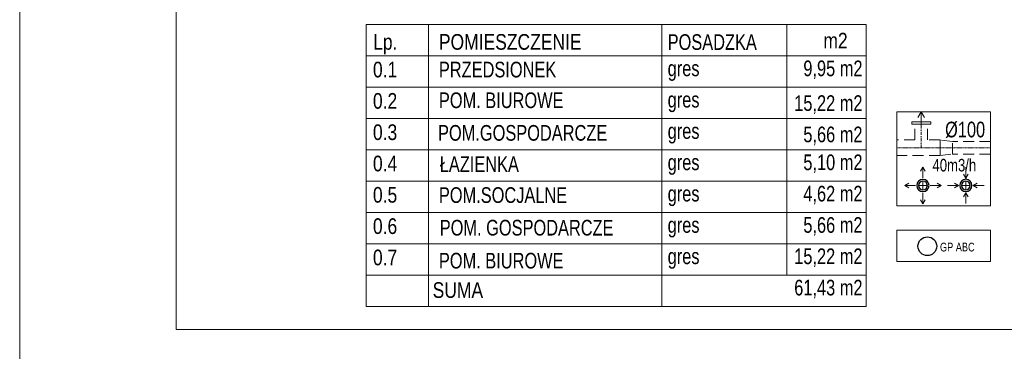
# Model space of a CAD drawing. Header units: inches. Extents: x 0 to 77643, y -44170 to 0.
# Tile 89 of 159: x 71343 to 72130, y -39032 to -38767. Entities that reach past the tile are written whole.
import ezdxf
from ezdxf.enums import TextEntityAlignment as Align

# ---------------------------------------------------------------- set-up
doc = ezdxf.new("R2010")
doc.units = ezdxf.units.IN
doc.header["$MEASUREMENT"] = 0
doc.linetypes.add('DASHDOT', pattern=[1, 0.5, -0.25, 0, -0.25])
doc.linetypes.add('HIDDEN', pattern=[0.375, 0.25, -0.125])
doc.layers.get('0').update_dxf_attribs({"lineweight": 0})
for name, color, linetype, lineweight in [('## 08 Nawiew', 1, 'Continuous', 0), ('## 08 Wywiew', 5, 'Continuous', 0), ('## 08 Wywiew opis', 5, 'Continuous', 0), ('--proj.wentylacja', 202, 'Continuous', 0), ('08b-TABELKA -opisy', 7, 'Continuous', 0), ('A--tabelka rysunku', 7, 'Continuous', 0), ('A--tabelka-zest.pow.', 7, 'Continuous', 0)]:
    doc.layers.add(name, color=color, linetype=linetype, lineweight=lineweight)
doc.layers.add('--ppoż', color=1, linetype='Continuous')
doc.styles.add('1-50', font='arial.ttf', dxfattribs={"width": 0.75, "height": 12.5})
doc.styles.get("Standard").update_dxf_attribs({"font": 'arial.ttf', "width": 0.75})
doc.styles.add('STYL-1', font='arial.ttf', dxfattribs={"width": 0.75})

msp = doc.modelspace()

# ---------------------------------------------------------------- linework, layer by layer
at = {"layer": '## 08 Nawiew', "color": 1, "lineweight": 5}
msp.add_line((72064.98563, -38903.27365), (72064.98563, -38896.27365), dxfattribs=at)
at = {"layer": '## 08 Nawiew', "lineweight": 30}
for radius, start, end in [(4.9, 90, 270), (4.9, 0, 180), (3.5, 90, 270), (3.5, 0, 180), (3.5, 0, 180), (3.5, 0, 180), (3.5, 0, 180), (4.9, 270, 90), (3.5, 270, 90), (4.9, 180, 0), (3.5, 180, 0), (3.5, 180, 0), (3.5, 180, 0), (3.5, 180, 0)]:
    msp.add_arc((72064.98563, -38899.77365), radius, start, end, dxfattribs=at)
at = {"layer": '## 08 Wywiew', "color": 1, "lineweight": 5}
for p, q in [((72064.98563, -38896.27365), (72064.98563, -38903.27365)), ((72061.48563, -38899.77365), (72068.48563, -38899.77365))]:
    msp.add_line(p, q, dxfattribs=at)
at = {"layer": '## 08 Wywiew', "color": 5, "lineweight": 5}
for p, q in [((72099.24272, -38896.20484), (72099.24272, -38903.20484)), ((72095.74272, -38899.70484), (72102.74272, -38899.70484))]:
    msp.add_line(p, q, dxfattribs=at)
at = {"layer": '## 08 Wywiew', "color": 5, "lineweight": 30}
for radius, start, end in [(4.9, 0, 180), (3.5, 0, 180), (4.9, 180, 0), (3.5, 180, 0)]:
    msp.add_arc((72099.24272, -38899.70484), radius, start, end, dxfattribs=at)
at = {"layer": '## 08 Wywiew'}
for start, end in [(0, 180), (0, 180), (0, 180), (180, 0), (180, 0), (180, 0)]:
    msp.add_arc((72099.24272, -38899.70484), 3.5, start, end, dxfattribs=at)
at = {"layer": '## 08 Wywiew opis', "color": 1}
for p, q in [((72064.98427, -38885.21215), (72063.10347, -38888.42238)), ((72064.98427, -38893.90912), (72064.98427, -38885.21215)), ((72064.98427, -38885.21215), (72066.86506, -38888.42238)), ((72050.42412, -38899.7723), (72053.63435, -38897.8915)), ((72050.42412, -38899.7723), (72053.63435, -38901.65309)), ((72059.1211, -38899.7723), (72050.42412, -38899.7723)), ((72070.85016, -38899.7723), (72079.54713, -38899.7723)), ((72079.53049, -38899.7723), (72076.32026, -38897.8915)), ((72079.53049, -38899.7723), (72076.32026, -38901.65309)), ((72064.98427, -38914.33516), (72063.10347, -38911.12493)), ((72064.98427, -38905.63818), (72064.98427, -38914.33516)), ((72064.98427, -38914.33516), (72066.86506, -38911.12493))]:
    msp.add_line(p, q, dxfattribs=at)
at = {"layer": '## 08 Wywiew opis'}
for p, q in [((72099.24136, -38893.84031), (72099.24136, -38885.14334)), ((72099.24136, -38893.82367), (72097.36057, -38890.61344)), ((72099.24136, -38893.82367), (72101.12215, -38890.61344)), ((72093.37819, -38899.70348), (72084.68121, -38899.70348)), ((72093.36154, -38899.70348), (72090.15132, -38897.82269)), ((72093.36154, -38899.70348), (72090.15132, -38901.58428)), ((72105.10725, -38899.70348), (72113.80422, -38899.70348)), ((72105.12389, -38899.70348), (72108.33412, -38897.82269)), ((72105.12389, -38899.70348), (72108.33412, -38901.58428)), ((72099.24136, -38905.58602), (72097.36057, -38908.79624)), ((72099.24136, -38905.56937), (72099.24136, -38914.26635)), ((72099.24136, -38905.58602), (72101.12215, -38908.79624))]:
    msp.add_line(p, q, dxfattribs=at)
at = {"layer": '--ppoż', "lineweight": 30}
msp.add_circle((72068.49855, -38948.24776), 7.5, dxfattribs=at)
at = {"layer": '--proj.wentylacja'}
for q in [(72060.93015, -38845.55047), (72063.61703, -38853.38878), (72066.30391, -38845.55047)]:
    msp.add_line((72063.61703, -38840.96438), q, dxfattribs=at)
at = {"layer": '--proj.wentylacja', "linetype": 'HIDDEN', "ltscale": 35}
for p, q in [((72058.61696, -38863.3987), (72058.61696, -38850.90314)), ((72068.61709, -38863.3987), (72068.61709, -38850.90314)), ((72058.61696, -38863.3987), (72044.05824, -38863.3987)), ((72078.61709, -38863.3987), (72068.61709, -38863.3987)), ((72078.61709, -38875.8987), (72078.61709, -38863.3987)), ((72088.61709, -38864.6487), (72078.61709, -38863.3987)), ((72078.61709, -38863.3987), (72078.61709, -38875.8987)), ((72119.05824, -38864.6487), (72088.61709, -38864.6487)), ((72088.61709, -38874.6487), (72088.61709, -38864.6487)), ((72078.61709, -38875.8987), (72044.05824, -38875.8987)), ((72078.61709, -38875.8987), (72088.61709, -38874.6487)), ((72119.05824, -38874.6487), (72088.61709, -38874.6487))]:
    msp.add_line(p, q, dxfattribs=at)
at = {"layer": '--proj.wentylacja', "linetype": 'DASHDOT', "ltscale": 5}
msp.add_line((72063.61703, -38869.64877), (72063.61703, -38850.90314), dxfattribs=at)
at = {"layer": '--proj.wentylacja', "linetype": 'DASHDOT'}
msp.add_line((72119.05824, -38869.6487), (72044.05824, -38869.6487), dxfattribs=at)
at = {"layer": '--proj.wentylacja'}
msp.add_lwpolyline([(72071.27955, -38850.90314), (72071.27955, -38848.90339), (72055.95451, -38848.90339), (72055.95451, -38850.90314)], close=True, dxfattribs=at)
at = {"ltscale": 8}
msp.add_lwpolyline([(72044.05824, -38960.31898), (72119.09352, -38960.31898), (72119.09352, -38935.31898), (72044.05824, -38935.31898)], close=True, dxfattribs=at)
at = {"layer": '08b-TABELKA -opisy'}
msp.add_lwpolyline([(72044.05824, -38916.0499), (72119.05824, -38916.0499), (72119.05824, -38840.88247), (72044.05824, -38840.88247)], close=True, dxfattribs=at)
at = {"layer": 'A--tabelka rysunku', "linetype": 'Continuous'}
for points in [[(71342.6501, -39049.6055), (73442.6501, -39049.6055), (73442.6501, -37564.6055), (71342.6501, -37564.6055)], [(71342.6501, -39049.6055), (73442.6501, -39049.6055), (73442.6501, -37564.6055), (71342.6501, -37564.6055)], [(71467.6501, -39014.6055), (73407.6501, -39014.6055), (73407.6501, -37599.6055), (71467.6501, -37599.6055)]]:
    msp.add_lwpolyline(points, close=True, dxfattribs=at)
at = {"layer": 'A--tabelka-zest.pow.'}
for p, q in [((71669.63668, -38771.29424), (71669.63668, -38996.29424)), ((71856.15237, -38771.29424), (71856.15237, -38996.29424)), ((71956.15237, -38771.29424), (71956.15237, -38971.29424)), ((71619.63668, -38796.29424), (72019.63668, -38796.29424)), ((71619.63668, -38821.29424), (72019.63668, -38821.29424)), ((71619.63668, -38846.29424), (72019.63668, -38846.29424)), ((71619.63668, -38871.29424), (72019.63668, -38871.29424)), ((71619.63668, -38896.29424), (72019.63668, -38896.29424)), ((71619.63668, -38921.29424), (72019.63668, -38921.29424)), ((71619.63668, -38946.29424), (72019.63668, -38946.29424)), ((71619.63668, -38971.29424), (72019.63668, -38971.29424)), ((71619.63668, -38971.29424), (72019.63668, -38971.29424)), ((71619.63668, -38996.29424), (72019.63668, -38996.29424))]:
    msp.add_line(p, q, dxfattribs=at)
msp.add_lwpolyline([(71619.63668, -38996.29424), (71619.63668, -38771.29424), (72019.63668, -38771.29424), (72019.63668, -38996.29424)], dxfattribs=at)

# ---------------------------------------------------------------- texts
at = {"layer": '--ppoż', "insert": (72228.27212, -38952.51361), "char_height": 7, "width": 149.6707, "attachment_point": 9, "style": 'STYL-1'}
msp.add_mtext('\\pxql;GP ABC', dxfattribs=at)
at = {"layer": '--proj.wentylacja', "lineweight": 5, "insert": (72114.7207, -38848.81939), "char_height": 12.5, "attachment_point": 3, "style": '1-50'}
msp.add_mtext_dynamic_manual_height_columns('%%C100', width=57.9177088, gutter_width=12.5, heights=[0], dxfattribs=at)
at = {"insert": (72072.61341, -38878.54212), "char_height": 10, "width": 177.1707, "attachment_point": 1, "style": 'STYL-1'}
msp.add_mtext('40m3/h', dxfattribs=at)
at = {"layer": 'A--tabelka-zest.pow.', "width": 0.8}
for s, p in [('POMIESZCZENIE', (71677.87965, -38778.87533)), ('m2', (71985.33659, -38777.82359)), ('Lp.', (71625.29294, -38778.87533)), ('0.1', (71625.14101, -38800.96174)), ('0.2', (71625.14101, -38825.96174)), ('0.3', (71625.14101, -38850.96174)), ('0.4', (71625.14101, -38875.96174)), ('0.5', (71625.14101, -38900.96174)), ('0.6', (71625.14101, -38925.96174)), ('0.7', (71625.14101, -38950.96174)), ('SUMA', (71672.88546, -38976.98963))]:
    msp.add_text(s, height=12.5, dxfattribs=at).set_placement(p, align=Align.TOP_LEFT)
at = {"layer": 'A--tabelka-zest.pow.', "char_height": 12.5, "style": '1-50'}
for s, insert, width, attachment_point in [('POSADZKA', (71860.82589, -38779.01203), 100, 1), ('\\pxqr;9,95 m2', (71953.15586, -38800.01668), 63.4843112, 1), ('gres', (71860.82589, -38800.01668), 100, 1), ('\\pxqr;15,22 m2', (71953.15586, -38842.5718), 63.4843112, 7), ('gres', (71860.82589, -38825.01668), 100, 1), ('gres', (71860.82589, -38850.01668), 100, 1), ('\\pxqr;5,66 m2', (71953.15586, -38867.5718), 63.4843112, 7), ('gres', (71860.82589, -38875.01668), 100, 1), ('\\pxqr;5,10 m2', (71953.15586, -38875.01668), 63.4843112, 1), ('gres', (71860.82589, -38900.01668), 100, 1), ('\\pxqr;4,62 m2', (71953.15586, -38900.01668), 63.4843112, 1), ('gres', (71860.82589, -38925.01668), 100, 1), ('\\pxqr;5,66 m2', (71953.15586, -38925.01668), 63.4843112, 1), ('\\pxqr;15,22 m2', (71953.15586, -38950.01668), 63.4843112, 1), ('gres', (71860.82589, -38950.01668), 100, 1), ('\\pxqr;61,43 m2', (71953.15586, -38975.01668), 63.4843112, 1)]:
    msp.add_mtext(s, dxfattribs=dict(at, insert=insert, width=width, attachment_point=attachment_point))
at = {"layer": 'A--tabelka-zest.pow.', "char_height": 12.5, "attachment_point": 1}
for s, insert, width in [('PRZEDSIONEK', (71677.87965, -38800.96174), 74.28), ('POM. BIUROWE', (71677.87965, -38825.46423), 133.6948591), ('POM.GOSPODARCZE', (71677.19484, -38851.49591), 72.19), ('ŁAZIENKA', (71678.56446, -38876.50485), 150.3187957), ('POM.SOCJALNE', (71677.87965, -38901.16691), 150.3187957), ('POM. GOSPODARCZE', (71678.56446, -38927.19859), 211.2693586), ('POM. BIUROWE', (71677.87965, -38953.52354), 133.6948591)]:
    msp.add_mtext(s, dxfattribs=dict(at, insert=insert, width=width))

doc.saveas('drawing.dxf')
